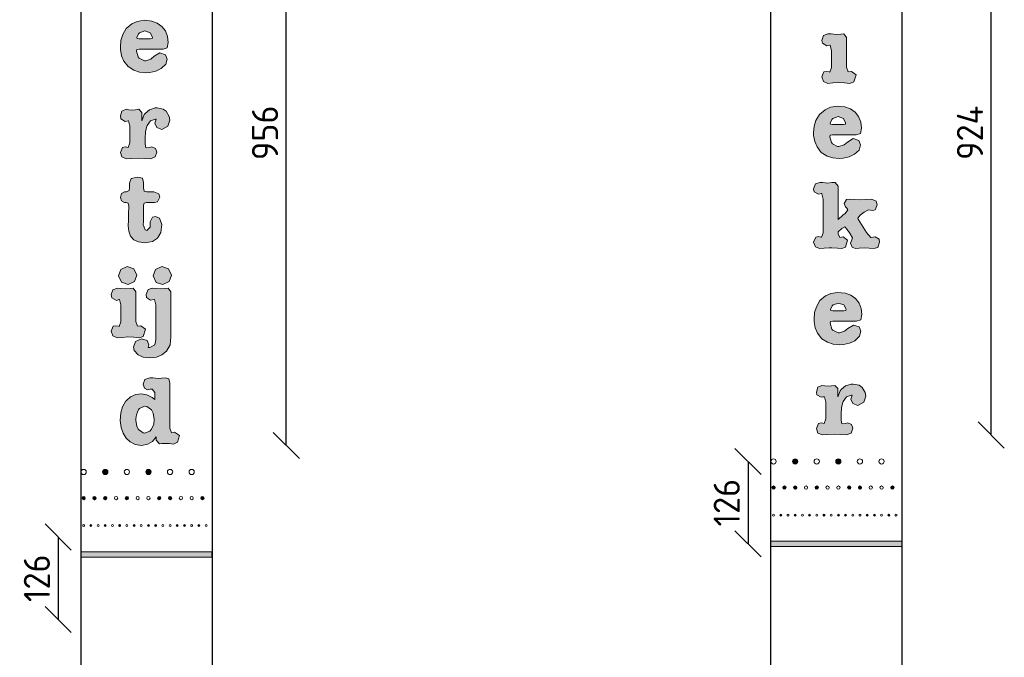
# Model space of a CAD drawing. Header units: metres. Extents: x -170212 to 42557, y -53864 to 18192.
# Tile 27 of 28: x 38995 to 40499, y 6188 to 7163. Entities that reach past the tile are written whole.
import ezdxf

# ---------------------------------------------------------------- set-up
doc = ezdxf.new("R2010")
doc.units = ezdxf.units.M
doc.header["$LTSCALE"] = 2
for name, color, linetype, lineweight in [('N-CO-HC-HOUTVORM_gaten_diep-A', 12, 'Continuous', 5), ('N-CO-HC-HOUTVORM_gaten_diep-G', 10, 'Continuous', 5), ('N-CO-HC-HOUTVORM_gaten_middel-A', 13, 'Continuous', 5), ('N-CO-HC-HOUTVORM_letters_zwart-A', 251, 'Continuous', 5), ('N-CO-HC-HOUTVORM_ZICHT_1-G', 30, 'Continuous', 25)]:
    doc.layers.add(name, color=color, linetype=linetype, lineweight=lineweight)
doc.layers.add('TM00_MAATVOERING', color=7, linetype='Continuous')
doc.styles.add('NLCS-ISO', font='NLCS-ISO.ttf')
doc.dimstyles.new('NLCS RODOR-DIM-020mm', dxfattribs={"dimscale": 20, "dimtxt": 2, "dimasz": 2, "dimexe": 1.25, "dimexo": 0.625, "dimtad": 1, "dimdec": 0, "dimzin": 1, "dimdsep": 46, "dimtxsty": 'NLCS-ISO', "dimblk": 'OBLIQUE', "dimcen": 0, "dimse1": 1, "dimse2": 1, "dimclrd": 256, "dimclre": 1, "dimclrt": 256, "dimadec": 0, "dimazin": 0, "dimtfac": 1, "dimtdec": 0, "dimtmove": 0, "dimatfit": 0, "dimfxl": 1, "dimtolj": 1, "dimtzin": 0, "dimlwd": -1, "dimlwe": -1, "dimarcsym": 0})
pattern_1 = [(45, (-1576.3417, -3798.2056), (-0.883883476, 0.883883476), [])]
pattern_2 = [(45, (-522.2968, -3814.2939), (-0.883883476, 0.883883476), [])]

# ---------------------------------------------------------------- blocks, each defined once
blk = doc.blocks.new('_Oblique')
at = {"color": 0, "linetype": 'ByBlock', "lineweight": -2}
blk.add_line((-0.5, -0.5), (0.5, 0.5), dxfattribs=at)
blk = doc.blocks.new('*D133')
at = {"layer": 'Defpoints', "color": 0, "transparency": 16777216}
for p in [(39159.7, 7467.9), (39401.9, 7467.9), (39180.6, 6512.1)]:
    blk.add_point(p, dxfattribs=at)
at = {"layer": 'TM00_MAATVOERING', "transparency": 16777216}
blk.add_line((39401.9, 6512.1), (39401.9, 7467.9), dxfattribs=at)
at = {"layer": 'TM00_MAATVOERING', "transparency": 16777216, "xscale": 40, "yscale": 40, "zscale": 40}
for p, rotation in [((39401.9, 7467.9), 90), ((39401.9, 6512.1), 270)]:
    blk.add_blockref('_Oblique', p, dxfattribs=dict(at, rotation=rotation))
at = {"layer": 'TM00_MAATVOERING', "transparency": 16777216, "insert": (39369.4, 6990), "char_height": 40, "attachment_point": 5, "rotation": 90, "style": 'NLCS-ISO'}
blk.add_mtext('\\A1;956', dxfattribs=at)
blk = doc.blocks.new('*D134')
at = {"layer": 'Defpoints', "color": 0, "transparency": 16777216}
for p in [(40267.8, 7451.8), (40478.9, 7451.8), (40257.6, 6528.2)]:
    blk.add_point(p, dxfattribs=at)
at = {"layer": 'TM00_MAATVOERING', "transparency": 16777216}
blk.add_line((40478.9, 6528.2), (40478.9, 7451.8), dxfattribs=at)
at = {"layer": 'TM00_MAATVOERING', "transparency": 16777216, "xscale": 40, "yscale": 40, "zscale": 40}
for p, rotation in [((40478.9, 7451.8), 90), ((40478.9, 6528.2), 270)]:
    blk.add_blockref('_Oblique', p, dxfattribs=dict(at, rotation=rotation))
at = {"layer": 'TM00_MAATVOERING', "transparency": 16777216, "insert": (40446.4, 6990), "char_height": 40, "attachment_point": 5, "rotation": 90, "style": 'NLCS-ISO'}
blk.add_mtext('\\A1;924', dxfattribs=at)
blk = doc.blocks.new('*D158')
at = {"layer": 'Defpoints', "color": 0, "transparency": 16777216}
for p in [(39092.3, 6372.2), (39053.3, 6246.2), (39088.3, 6246.2)]:
    blk.add_point(p, dxfattribs=at)
at = {"layer": 'TM00_MAATVOERING', "transparency": 16777216}
blk.add_line((39053.3, 6372.2), (39053.3, 6246.2), dxfattribs=at)
at = {"layer": 'TM00_MAATVOERING', "transparency": 16777216, "xscale": 40, "yscale": 40, "zscale": 40}
for p, rotation in [((39053.3, 6372.2), 90), ((39053.3, 6246.2), 270)]:
    blk.add_blockref('_Oblique', p, dxfattribs=dict(at, rotation=rotation))
at = {"layer": 'TM00_MAATVOERING', "transparency": 16777216, "insert": (39020.8, 6309.2), "char_height": 40, "attachment_point": 5, "rotation": 90, "style": 'NLCS-ISO'}
blk.add_mtext('\\A1;126', dxfattribs=at)
blk = doc.blocks.new('*D160')
at = {"layer": 'Defpoints', "color": 0, "transparency": 16777216}
for p in [(40146.3, 6487.7), (40107.3, 6361.7), (40142.3, 6361.7)]:
    blk.add_point(p, dxfattribs=at)
at = {"layer": 'TM00_MAATVOERING', "transparency": 16777216}
blk.add_line((40107.3, 6487.7), (40107.3, 6361.7), dxfattribs=at)
at = {"layer": 'TM00_MAATVOERING', "transparency": 16777216, "xscale": 40, "yscale": 40, "zscale": 40}
for p, rotation in [((40107.3, 6487.7), 90), ((40107.3, 6361.7), 270)]:
    blk.add_blockref('_Oblique', p, dxfattribs=dict(at, rotation=rotation))
at = {"layer": 'TM00_MAATVOERING', "transparency": 16777216, "insert": (40074.8, 6424.7), "char_height": 40, "attachment_point": 5, "rotation": 90, "style": 'NLCS-ISO'}
blk.add_mtext('\\A1;126', dxfattribs=at)

msp = doc.modelspace()

# ---------------------------------------------------------------- hatches: boundary and pattern name
at = {"layer": 'N-CO-HC-HOUTVORM_gaten_diep-A'}
h = msp.add_hatch(color=256, dxfattribs=at)
h.dxf.hatch_style = 1
edge = h.paths.add_edge_path()
edge.add_arc((40179.3, 6487.7), 4, 0, 360, ccw=False)
h = msp.add_hatch(color=256, dxfattribs=at)
h.dxf.hatch_style = 1
edge = h.paths.add_edge_path()
edge.add_arc((39125.3, 6471.6), 4, 0, 360, ccw=False)
h = msp.add_hatch(color=256, dxfattribs=at)
h.dxf.hatch_style = 1
edge = h.paths.add_edge_path()
edge.add_arc((40146.3, 6447.7), 2.5, 0, 360, ccw=False)
h = msp.add_hatch(color=256, dxfattribs=at)
h.dxf.hatch_style = 1
edge = h.paths.add_edge_path()
edge.add_arc((40212.4, 6447.7), 2.5, 0, 360, ccw=False)
h = msp.add_hatch(color=256, dxfattribs=at)
h.dxf.hatch_style = 1
edge = h.paths.add_edge_path()
edge.add_arc((40261.9, 6447.7), 2.5, 0, 360, ccw=False)
h = msp.add_hatch(color=256, dxfattribs=at)
h.dxf.hatch_style = 1
edge = h.paths.add_edge_path()
edge.add_arc((40327.9, 6447.7), 2.5, 0, 360, ccw=False)
h = msp.add_hatch(color=256, dxfattribs=at)
h.dxf.hatch_style = 1
edge = h.paths.add_edge_path()
edge.add_arc((39092.3, 6431.6), 2.5, 0, 360, ccw=False)
h = msp.add_hatch(color=256, dxfattribs=at)
h.dxf.hatch_style = 1
edge = h.paths.add_edge_path()
edge.add_arc((39158.3, 6431.6), 2.5, 0, 360, ccw=False)
h = msp.add_hatch(color=256, dxfattribs=at)
h.dxf.hatch_style = 1
edge = h.paths.add_edge_path()
edge.add_arc((39207.8, 6431.6), 2.5, 0, 360, ccw=False)
h = msp.add_hatch(color=256, dxfattribs=at)
h.dxf.hatch_style = 1
edge = h.paths.add_edge_path()
edge.add_arc((39273.8, 6431.6), 2.5, 0, 360, ccw=False)
h = msp.add_hatch(color=256, dxfattribs=at)
h.dxf.hatch_style = 1
edge = h.paths.add_edge_path()
edge.add_arc((40157.4, 6405.7), 1.5, 0, 360, ccw=False)
h = msp.add_hatch(color=256, dxfattribs=at)
h.dxf.hatch_style = 1
edge = h.paths.add_edge_path()
edge.add_arc((40179.4, 6405.7), 1.5, 0, 360, ccw=False)
h = msp.add_hatch(color=256, dxfattribs=at)
h.dxf.hatch_style = 1
edge = h.paths.add_edge_path()
edge.add_arc((40223.4, 6405.7), 1.5, 0, 360, ccw=False)
h = msp.add_hatch(color=256, dxfattribs=at)
h.dxf.hatch_style = 1
edge = h.paths.add_edge_path()
edge.add_arc((40256.4, 6405.7), 1.5, 0, 360, ccw=False)
h = msp.add_hatch(color=256, dxfattribs=at)
h.dxf.hatch_style = 1
edge = h.paths.add_edge_path()
edge.add_arc((40289.4, 6405.7), 1.5, 0, 360, ccw=False)
h = msp.add_hatch(color=256, dxfattribs=at)
h.dxf.hatch_style = 1
edge = h.paths.add_edge_path()
edge.add_arc((40300.4, 6405.7), 1.5, 0, 360, ccw=False)
h = msp.add_hatch(color=256, dxfattribs=at)
h.dxf.hatch_style = 1
edge = h.paths.add_edge_path()
edge.add_arc((39103.3, 6389.6), 1.5, 0, 360, ccw=False)
h = msp.add_hatch(color=256, dxfattribs=at)
h.dxf.hatch_style = 1
edge = h.paths.add_edge_path()
edge.add_arc((39125.3, 6389.6), 1.5, 0, 360, ccw=False)
h = msp.add_hatch(color=256, dxfattribs=at)
h.dxf.hatch_style = 1
edge = h.paths.add_edge_path()
edge.add_arc((39169.3, 6389.6), 1.5, 0, 360, ccw=False)
h = msp.add_hatch(color=256, dxfattribs=at)
h.dxf.hatch_style = 1
edge = h.paths.add_edge_path()
edge.add_arc((39202.3, 6389.6), 1.5, 0, 360, ccw=False)
h = msp.add_hatch(color=256, dxfattribs=at)
h.dxf.hatch_style = 1
edge = h.paths.add_edge_path()
edge.add_arc((39235.3, 6389.6), 1.5, 0, 360, ccw=False)
h = msp.add_hatch(color=256, dxfattribs=at)
h.dxf.hatch_style = 1
edge = h.paths.add_edge_path()
edge.add_arc((39246.3, 6389.6), 1.5, 0, 360, ccw=False)
at = {"layer": 'N-CO-HC-HOUTVORM_gaten_middel-A'}
h = msp.add_hatch(dxfattribs=at)
h.set_pattern_fill('ANSI31', color=256, scale=10)
h.set_pattern_definition(pattern_2)
edge = h.paths.add_edge_path()
edge.add_arc((40245.3, 6487.7), 4, 0, 360, ccw=False)
h = msp.add_hatch(dxfattribs=at)
h.set_pattern_fill('ANSI31', color=256, scale=10)
h.set_pattern_definition(pattern_1)
edge = h.paths.add_edge_path()
edge.add_arc((39191.3, 6471.6), 4, 0, 360, ccw=False)
h = msp.add_hatch(dxfattribs=at)
h.set_pattern_fill('ANSI31', color=256, scale=10)
h.set_pattern_definition(pattern_2)
edge = h.paths.add_edge_path()
edge.add_arc((40162.9, 6447.7), 2.5, 0, 360, ccw=False)
h = msp.add_hatch(dxfattribs=at)
h.set_pattern_fill('ANSI31', color=256, scale=10)
h.set_pattern_definition(pattern_2)
edge = h.paths.add_edge_path()
edge.add_arc((40179.4, 6447.7), 2.5, 0, 360, ccw=False)
h = msp.add_hatch(dxfattribs=at)
h.set_pattern_fill('ANSI31', color=256, scale=10)
h.set_pattern_definition(pattern_2)
edge = h.paths.add_edge_path()
edge.add_arc((40278.4, 6447.7), 2.5, 0, 360, ccw=False)
h = msp.add_hatch(dxfattribs=at)
h.set_pattern_fill('ANSI31', color=256, scale=10)
h.set_pattern_definition(pattern_1)
edge = h.paths.add_edge_path()
edge.add_arc((39108.8, 6431.6), 2.5, 0, 360, ccw=False)
h = msp.add_hatch(dxfattribs=at)
h.set_pattern_fill('ANSI31', color=256, scale=10)
h.set_pattern_definition(pattern_1)
edge = h.paths.add_edge_path()
edge.add_arc((39125.3, 6431.6), 2.5, 0, 360, ccw=False)
h = msp.add_hatch(dxfattribs=at)
h.set_pattern_fill('ANSI31', color=256, scale=10)
h.set_pattern_definition(pattern_1)
edge = h.paths.add_edge_path()
edge.add_arc((39224.3, 6431.6), 2.5, 0, 360, ccw=False)
h = msp.add_hatch(dxfattribs=at)
h.set_pattern_fill('ANSI31', color=256, scale=10)
h.set_pattern_definition(pattern_2)
edge = h.paths.add_edge_path()
edge.add_arc((40201.4, 6405.7), 1.5, 0, 360, ccw=False)
h = msp.add_hatch(dxfattribs=at)
h.set_pattern_fill('ANSI31', color=256, scale=10)
h.set_pattern_definition(pattern_2)
edge = h.paths.add_edge_path()
edge.add_arc((40245.4, 6405.7), 1.5, 0, 360, ccw=False)
h = msp.add_hatch(dxfattribs=at)
h.set_pattern_fill('ANSI31', color=256, scale=10)
h.set_pattern_definition(pattern_2)
edge = h.paths.add_edge_path()
edge.add_arc((40322.4, 6405.7), 1.5, 0, 360, ccw=False)
h = msp.add_hatch(dxfattribs=at)
h.set_pattern_fill('ANSI31', color=256, scale=10)
h.set_pattern_definition(pattern_1)
edge = h.paths.add_edge_path()
edge.add_arc((39147.3, 6389.6), 1.5, 0, 360, ccw=False)
h = msp.add_hatch(dxfattribs=at)
h.set_pattern_fill('ANSI31', color=256, scale=10)
h.set_pattern_definition(pattern_1)
edge = h.paths.add_edge_path()
edge.add_arc((39191.3, 6389.6), 1.5, 0, 360, ccw=False)
h = msp.add_hatch(dxfattribs=at)
h.set_pattern_fill('ANSI31', color=256, scale=10)
h.set_pattern_definition(pattern_1)
edge = h.paths.add_edge_path()
edge.add_arc((39268.3, 6389.6), 1.5, 0, 360, ccw=False)
at = {"layer": 'N-CO-HC-HOUTVORM_letters_zwart-A'}
h = msp.add_hatch(color=256, dxfattribs=at)
h.dxf.hatch_style = 1
h.paths.add_polyline_path([(39193.9, 7142.9), (39185.9, 7145.8), (39177.5, 7142.7), (39176.2, 7141), (39173.7, 7135.6), (39174.2, 7134.1), (39177.3, 7133.6), (39194.1, 7133.6), (39197, 7134.1), (39197.3, 7136)], flags=16)
h.paths.add_polyline_path([(39165.9, 7156.3), (39173.9, 7159.9), (39185, 7161.9), (39196.2, 7160.7), (39204.8, 7157.6), (39211.9, 7152.7), (39211.9, 7152.5), (39217.1, 7145.6), (39220.4, 7137.2), (39221.3, 7128.1), (39219.9, 7119.8), (39213.5, 7117.8), (39177, 7117.8), (39173.7, 7117.2), (39173, 7114.5), (39175.7, 7106), (39177, 7104.1), (39185, 7100.2), (39187.2, 7100), (39195, 7102.5), (39200.1, 7106.9), (39208.8, 7112), (39217.3, 7109.1), (39219.9, 7102.7), (39217.7, 7094.7), (39210.6, 7088), (39202.6, 7084.2), (39193.5, 7082.2), (39187.3, 7081.8), (39177.5, 7082.7), (39169, 7085.6), (39160.1, 7091.2), (39153.7, 7099.6), (39150.3, 7107.8), (39148.4, 7117.1), (39148.4, 7121.4), (39149.2, 7131.2), (39151.9, 7140), (39157.4, 7149.4)])
h = msp.add_hatch(color=256, dxfattribs=at)
h.dxf.hatch_style = 1
h.paths.add_polyline_path([(40269.1, 7067.7), (40262.9, 7065.5), (40254.5, 7066.3), (40245.1, 7066.8), (40244.9, 7066.8), (40236.9, 7066.1), (40229.3, 7065.5), (40222.7, 7068.4), (40220.2, 7075.3), (40223.3, 7083), (40227.3, 7083.9), (40231.1, 7083), (40232.2, 7082.8), (40234.9, 7089.9), (40234.9, 7115.5), (40232.7, 7123.9), (40232.3, 7124.1), (40227.6, 7122.8), (40220.9, 7126.8), (40220.2, 7131.3), (40222.7, 7138.6), (40229.4, 7141.3), (40234.2, 7141), (40242.5, 7140.2), (40249.1, 7140.8), (40253.6, 7141.3), (40257.8, 7135.5), (40257.8, 7090.4), (40260.4, 7083.2), (40265.4, 7083.9), (40272.4, 7078.8)])
h = msp.add_hatch(color=256, dxfattribs=at)
h.dxf.hatch_style = 1
h.paths.add_polyline_path([(39201.5, 7027.9), (39204.4, 7027.9), (39213.5, 7026), (39218.4, 7022.8), (39223.1, 7014.9), (39223.9, 7009.5), (39221.1, 6999.9), (39211.9, 6995.2), (39204.2, 6998.2), (39201.1, 7004.8), (39203.1, 7010.6), (39202.2, 7010.6), (39194.2, 7008.2), (39189.2, 7001), (39188.8, 7000), (39186.8, 6991.3), (39186.1, 6981.5), (39186.1, 6980.4), (39186.1, 6974.6), (39187, 6967.9), (39189, 6967), (39192.8, 6967.7), (39196.4, 6968.4), (39202.1, 6966.1), (39204.2, 6960.2), (39201.5, 6953), (39194.2, 6950.1), (39185.9, 6950.8), (39176.4, 6951.2), (39166, 6950.7), (39157.7, 6950.1), (39150.4, 6953), (39148.4, 6960.1), (39151.7, 6967.5), (39155.5, 6968.4), (39158.3, 6967.9), (39160.5, 6967.4), (39163, 6974.6), (39163, 6975.7), (39163, 7000), (39161, 7008.4), (39160.4, 7008.4), (39158.3, 7008), (39155.5, 7007.5), (39149.2, 7011.3), (39148.4, 7015.7), (39150.8, 7022.9), (39157, 7025.9), (39161.2, 7025.3), (39166.3, 7024.6), (39171.3, 7025.3), (39176.4, 7025.9), (39181.2, 7021.1), (39181.2, 7008.4), (39184.8, 7017.7), (39186.1, 7019.7), (39192.8, 7025.3)])
h = msp.add_hatch(color=256, dxfattribs=at)
h.dxf.hatch_style = 1
h.paths.add_polyline_path([(40253.1, 7011.9), (40245.1, 7014.7), (40236.7, 7011.6), (40235.3, 7010.1), (40232.9, 7004.7), (40233.4, 7003.2), (40236.5, 7002.7), (40253.2, 7002.7), (40256.2, 7003.2), (40256.5, 7005)], flags=16)
h.paths.add_polyline_path([(40271.1, 7021.6), (40276.3, 7014.7), (40279.6, 7006.3), (40280.5, 6997.2), (40279.1, 6988.9), (40272.7, 6986.7), (40236.2, 6986.7), (40232.9, 6986.3), (40232.2, 6983.6), (40234.7, 6974.9), (40236.2, 6973), (40244.2, 6969), (40246.3, 6968.9), (40254.2, 6971.6), (40259.2, 6975.8), (40268, 6981.1), (40276.5, 6978.1), (40279.1, 6971.6), (40276.9, 6963.6), (40269.8, 6957.1), (40261.8, 6953.2), (40252.7, 6951.2), (40246.5, 6950.9), (40236.7, 6951.8), (40228.2, 6954.5), (40219.3, 6960.1), (40212.9, 6968.5), (40209.4, 6976.7), (40207.6, 6986.1), (40207.6, 6990.3), (40208.4, 7000.1), (40211.1, 7008.9), (40216.4, 7018.1), (40225.1, 7025.2), (40233.1, 7029), (40243.5, 7030.9), (40255.4, 7029.8), (40264, 7026.7)])
h = msp.add_hatch(color=256, dxfattribs=at)
h.dxf.hatch_style = 1
h.paths.add_polyline_path([(39165, 6920.3), (39174.7, 6922.4), (39182.1, 6920.7), (39183.9, 6914.1), (39183.9, 6906.1), (39184.8, 6900.7), (39189, 6899.6), (39199.7, 6899.6), (39207.3, 6896.5), (39208.6, 6891.4), (39205.1, 6884.5), (39200.6, 6883.4), (39188.2, 6883.4), (39184.6, 6882.5), (39183.9, 6879.2), (39183.9, 6873), (39183.9, 6863.8), (39183.7, 6853.8), (39183.3, 6849.6), (39186.2, 6841.6), (39188.8, 6840.9), (39193.9, 6845.8), (39194.1, 6848.9), (39194.1, 6852.5), (39194.1, 6854), (39197.5, 6861.1), (39202.2, 6862.1), (39208.4, 6859.4), (39211.9, 6849.6), (39210.1, 6837.4), (39205.3, 6829), (39197.3, 6824), (39186.5, 6821.6), (39175.9, 6823.1), (39168.8, 6826.3), (39163.9, 6831.8), (39161.2, 6839.6), (39160.3, 6848), (39160.6, 6856.5), (39160.8, 6860.5), (39161, 6870.7), (39161.2, 6873), (39161.2, 6877.8), (39160.4, 6882.5), (39157.2, 6883.4), (39154.8, 6883.4), (39150.3, 6885.8), (39148.4, 6891.2), (39150.3, 6897.2), (39154.6, 6899.6), (39157.5, 6899.6), (39161.7, 6901.8), (39162.1, 6905.8), (39162.1, 6913)])
h = msp.add_hatch(color=256, dxfattribs=at)
h.dxf.hatch_style = 1
h.paths.add_polyline_path([(40303.2, 6885.7), (40304.7, 6879.9), (40301.6, 6872.1), (40297.8, 6871.1), (40294.5, 6871.7), (40291.6, 6872.1), (40284.9, 6868.8), (40278.7, 6864.2), (40274.9, 6859.7), (40275.4, 6858.1), (40288.3, 6837.7), (40294.9, 6830.2), (40295.5, 6830.1), (40301.6, 6831.2), (40307.6, 6827.2), (40308.3, 6822.6), (40305.4, 6814.8), (40299.4, 6813), (40292.3, 6813.5), (40285.1, 6814.3), (40277.2, 6813.5), (40271.4, 6813), (40266.3, 6815.3), (40264, 6821.2), (40265.8, 6826.3), (40266.9, 6829.2), (40263.6, 6835.5), (40258.7, 6842.4), (40255.2, 6846.4), (40250.5, 6843.5), (40245.2, 6838.6), (40245.2, 6835.5), (40247.6, 6829.9), (40250.2, 6830.4), (40252.9, 6831.2), (40259.5, 6826), (40256.5, 6815.3), (40250.5, 6813), (40244, 6813.5), (40235.4, 6814.1), (40231.3, 6814.3), (40223.6, 6813.7), (40216.7, 6813), (40210.2, 6815.9), (40207.6, 6822.8), (40210.7, 6830.4), (40214.9, 6831.3), (40218.4, 6830.5), (40219.6, 6830.4), (40222.3, 6837.3), (40222.3, 6888.6), (40220.2, 6896.8), (40219.8, 6897), (40215.1, 6896), (40208.4, 6900), (40207.6, 6904.4), (40210.4, 6912.2), (40217.1, 6914.2), (40221.4, 6914), (40228.9, 6913.1), (40235.4, 6913.9), (40240.3, 6914.2), (40245.2, 6908.6), (40245.2, 6857.7), (40252.2, 6863.9), (40255.6, 6866.8), (40259.6, 6872.2), (40258.3, 6874.6), (40256, 6876.8), (40254, 6881.9), (40258, 6888.2), (40261.8, 6888.8), (40270, 6888.2), (40278.3, 6887.7), (40286.1, 6888), (40295.8, 6888.8)])
h = msp.add_hatch(color=256, dxfattribs=at)
h.dxf.hatch_style = 1
h.paths.add_polyline_path([(39168.8, 6782.3), (39173.3, 6772.5), (39170, 6762.8), (39160.2, 6757.9), (39150.2, 6761.6), (39145.6, 6771.2), (39149, 6781.3), (39158.6, 6785.7)])
h = msp.add_hatch(color=256, dxfattribs=at)
h.dxf.hatch_style = 1
h.paths.add_polyline_path([(39221.8, 6782.3), (39226.4, 6772.5), (39222.8, 6762.7), (39213.3, 6757.9), (39203.2, 6761.4), (39198.5, 6771.2), (39201.9, 6781.3), (39211.6, 6785.8)])
h = msp.add_hatch(color=256, dxfattribs=at)
h.dxf.hatch_style = 1
h.paths.add_polyline_path([(39143.8, 6752.6), (39148.5, 6752.2), (39156.9, 6751.3), (39163.4, 6752), (39168, 6752.6), (39172.1, 6746.7), (39172.1, 6701.7), (39174.7, 6694.4), (39179.8, 6695.1), (39186.8, 6689.9), (39183.4, 6678.9), (39177.2, 6676.8), (39168.9, 6677.5), (39159.4, 6677.9), (39159.2, 6677.9), (39151.4, 6677.3), (39143.6, 6676.8), (39137.1, 6679.5), (39134.5, 6686.6), (39137.6, 6694.2), (39141.6, 6695.1), (39145.4, 6694.2), (39146.5, 6694), (39149.2, 6701.1), (39149.2, 6726.8), (39147.1, 6735.1), (39146.7, 6735.3), (39142.3, 6733.8), (39135.3, 6738), (39134.5, 6742.6), (39137.1, 6749.8)])
h = msp.add_hatch(color=256, dxfattribs=at)
h.dxf.hatch_style = 1
h.paths.add_polyline_path([(39196.7, 6752.6), (39203.4, 6752), (39209.8, 6751.3), (39216.5, 6752), (39221.4, 6752.6), (39225.6, 6746.7), (39225.6, 6678.2), (39224.7, 6666.1), (39218.9, 6656.2), (39211.6, 6650.6), (39203.4, 6647.1), (39193.5, 6646), (39183.4, 6647.1), (39175.4, 6650.6), (39169.2, 6657.5), (39168.2, 6662.6), (39171.6, 6671.1), (39180.6, 6675.2), (39189.1, 6672.4), (39192, 6665.9), (39190.9, 6661.9), (39193.6, 6661.7), (39200.9, 6666), (39202.3, 6673.7), (39202.7, 6682), (39202.7, 6726.8), (39200.5, 6735.1), (39200.1, 6735.3), (39194.3, 6734.2), (39188.5, 6738.4), (39188, 6742.6), (39190.7, 6750.6)])
h = msp.add_hatch(color=256, dxfattribs=at)
h.dxf.hatch_style = 1
h.paths.add_polyline_path([(40253.7, 6727.1), (40245.7, 6729.8), (40237.3, 6726.8), (40235.9, 6725.3), (40233.5, 6719.8), (40234, 6718.4), (40237.1, 6717.8), (40253.8, 6717.8), (40256.8, 6718.4), (40257.1, 6720.2)], flags=16)
h.paths.add_polyline_path([(40264.6, 6741.8), (40271.7, 6736.8), (40276.9, 6729.8), (40280.2, 6721.5), (40281.1, 6712.4), (40279.7, 6704), (40273.3, 6701.9), (40236.8, 6701.9), (40233.5, 6701.5), (40232.8, 6698.8), (40235.3, 6690), (40236.8, 6688.4), (40244.8, 6684.2), (40246.9, 6684.2), (40254.8, 6686.8), (40259.8, 6690.9), (40268.6, 6696.2), (40277.1, 6693.3), (40279.7, 6686.8), (40277.5, 6679), (40270.4, 6672.2), (40262.4, 6668.4), (40253.3, 6666.4), (40247.1, 6666), (40237.3, 6667), (40228.8, 6669.9), (40219.9, 6675.3), (40213.5, 6683.7), (40210, 6691.9), (40208.2, 6701.3), (40208.2, 6705.5), (40209, 6715.5), (40211.7, 6724.2), (40217.2, 6733.7), (40225.7, 6740.6), (40233.7, 6744.2), (40244.1, 6746), (40256, 6744.9)])
h = msp.add_hatch(color=256, dxfattribs=at)
h.dxf.hatch_style = 1
h.paths.add_polyline_path([(39198.6, 6561.7), (39196.1, 6566.6), (39188.8, 6571.7), (39185.3, 6572.2), (39177.5, 6568.6), (39176.2, 6566.9), (39173, 6559), (39172.2, 6552.8), (39172.2, 6550.8), (39173.7, 6541), (39175.9, 6536.4), (39183, 6531.3), (39185.3, 6531.1), (39193.5, 6534), (39196.1, 6536.8), (39199.3, 6544.8), (39200.1, 6552)], flags=16)
h.paths.add_polyline_path([(39193.2, 6615.3), (39198.1, 6615.3), (39206.1, 6614.6), (39211.7, 6615.1), (39217.3, 6615.3), (39222.4, 6613.7), (39223.9, 6607.3), (39223.9, 6538.8), (39226.5, 6531.5), (39231.3, 6532.2), (39238.5, 6527.3), (39235.5, 6517.1), (39229.3, 6513.9), (39223.3, 6515), (39218.2, 6515.3), (39211.9, 6515), (39207.9, 6514.6), (39203.1, 6520.1), (39203.1, 6525.5), (39197.5, 6518.4), (39190.1, 6513.9), (39180.6, 6512.1), (39171, 6513.5), (39163.2, 6517.7), (39157.3, 6523.5), (39152.6, 6531), (39149.7, 6539.5), (39148.3, 6550.2), (39149.2, 6562), (39151.7, 6570.9), (39156.9, 6580.2), (39157.2, 6580.2), (39163.9, 6586.4), (39171.9, 6590), (39180.1, 6590.9), (39188.8, 6589.7), (39197, 6585.5), (39201, 6582.2), (39201, 6592.9), (39197.1, 6598.4), (39193.7, 6598), (39189.7, 6597.3), (39185, 6599.7), (39183, 6605.7), (39185.9, 6613.1)])
h = msp.add_hatch(color=256, dxfattribs=at)
h.dxf.hatch_style = 1
h.paths.add_polyline_path([(40264.9, 6606), (40267.8, 6606), (40276.9, 6604.2), (40281.8, 6600.9), (40286.5, 6593.1), (40287.2, 6587.7), (40284.4, 6578.1), (40275.2, 6573.4), (40267.6, 6576.4), (40264.5, 6582.9), (40266.5, 6588.8), (40265.6, 6588.8), (40257.6, 6586.4), (40252.5, 6579.1), (40252.2, 6578.2), (40250.2, 6569.5), (40249.4, 6559.7), (40249.4, 6558.6), (40249.4, 6552.8), (40250.3, 6546), (40252.3, 6545.1), (40256.2, 6545.9), (40259.8, 6546.6), (40265.4, 6544.2), (40267.6, 6538.4), (40264.9, 6531.1), (40257.6, 6528.2), (40249.2, 6529), (40239.8, 6529.3), (40229.3, 6528.9), (40221.1, 6528.2), (40213.8, 6531.1), (40211.8, 6538.2), (40215.1, 6545.7), (40218.9, 6546.6), (40221.6, 6546), (40223.8, 6545.6), (40226.3, 6552.8), (40226.3, 6553.9), (40226.3, 6578.2), (40224.3, 6586.6), (40223.8, 6586.6), (40221.6, 6586.2), (40218.9, 6585.7), (40212.5, 6589.5), (40211.8, 6593.8), (40214.2, 6601.1), (40220.3, 6604), (40224.5, 6603.5), (40229.6, 6602.7), (40234.7, 6603.5), (40239.8, 6604), (40244.5, 6599.3), (40244.5, 6586.6), (40248.2, 6595.8), (40249.4, 6597.8), (40256.2, 6603.5)])
h = msp.add_hatch(color=256, dxfattribs=at)
h.dxf.hatch_style = 1
h.paths.add_polyline_path([(40142.3, 6357.7), (40142.3, 6365.7), (40342.3, 6365.7), (40342.3, 6357.7)])
h = msp.add_hatch(color=256, dxfattribs=at)
h.dxf.hatch_style = 1
h.paths.add_polyline_path([(39088.3, 6341.6), (39088.3, 6349.6), (39288.3, 6349.6), (39288.3, 6341.6)])

# ---------------------------------------------------------------- linework, layer by layer
at = {"layer": 'N-CO-HC-HOUTVORM_gaten_diep-G'}
for centre, radius in [((40146.3, 6487.7), 4), ((40179.3, 6487.7), 4), ((40212.3, 6487.7), 4), ((40245.3, 6487.7), 4), ((40278.3, 6487.7), 4), ((40311.3, 6487.7), 4), ((39092.3, 6471.6), 4), ((39125.3, 6471.6), 4), ((39158.3, 6471.6), 4), ((39191.3, 6471.6), 4), ((39224.3, 6471.6), 4), ((39257.3, 6471.6), 4), ((40146.3, 6447.7), 2.5), ((40162.9, 6447.7), 2.5), ((40179.4, 6447.7), 2.5), ((40195.9, 6447.7), 2.5), ((40212.4, 6447.7), 2.5), ((40228.9, 6447.7), 2.5), ((40245.4, 6447.7), 2.5), ((40261.9, 6447.7), 2.5), ((40278.4, 6447.7), 2.5), ((40294.9, 6447.7), 2.5), ((40311.4, 6447.7), 2.5), ((40327.9, 6447.7), 2.5), ((39092.3, 6431.6), 2.5), ((39108.8, 6431.6), 2.5), ((39125.3, 6431.6), 2.5), ((39141.8, 6431.6), 2.5), ((39158.3, 6431.6), 2.5), ((39174.8, 6431.6), 2.5), ((39191.3, 6431.6), 2.5), ((39207.8, 6431.6), 2.5), ((39224.3, 6431.6), 2.5), ((39240.8, 6431.6), 2.5), ((39257.3, 6431.6), 2.5), ((39273.8, 6431.6), 2.5), ((40146.4, 6405.7), 1.5), ((40157.4, 6405.7), 1.5), ((40168.4, 6405.7), 1.5), ((40179.4, 6405.7), 1.5), ((40190.4, 6405.7), 1.5), ((40201.4, 6405.7), 1.5), ((40212.4, 6405.7), 1.5), ((40223.4, 6405.7), 1.5), ((40234.4, 6405.7), 1.5), ((40245.4, 6405.7), 1.5), ((40256.4, 6405.7), 1.5), ((40267.4, 6405.7), 1.5), ((40278.4, 6405.7), 1.5), ((40289.4, 6405.7), 1.5), ((40300.4, 6405.7), 1.5), ((40311.4, 6405.7), 1.5), ((40322.4, 6405.7), 1.5), ((40333.4, 6405.7), 1.5), ((39092.3, 6389.6), 1.5), ((39103.3, 6389.6), 1.5), ((39114.3, 6389.6), 1.5), ((39125.3, 6389.6), 1.5), ((39136.3, 6389.6), 1.5), ((39147.3, 6389.6), 1.5), ((39158.3, 6389.6), 1.5), ((39169.3, 6389.6), 1.5), ((39180.3, 6389.6), 1.5), ((39191.3, 6389.6), 1.5), ((39202.3, 6389.6), 1.5), ((39213.3, 6389.6), 1.5), ((39224.3, 6389.6), 1.5), ((39235.3, 6389.6), 1.5), ((39246.3, 6389.6), 1.5), ((39257.3, 6389.6), 1.5), ((39268.3, 6389.6), 1.5), ((39279.3, 6389.6), 1.5)]:
    msp.add_circle(centre, radius, dxfattribs=at)
at = {"layer": 'N-CO-HC-HOUTVORM_letters_zwart-A'}
for points in [[(39165.9, 7156.3), (39173.9, 7159.9), (39185, 7161.9), (39196.2, 7160.7), (39204.8, 7157.6), (39211.9, 7152.7), (39211.9, 7152.5), (39217.1, 7145.6), (39220.4, 7137.2), (39221.3, 7128.1), (39219.9, 7119.8), (39213.5, 7117.8), (39177, 7117.8), (39173.7, 7117.2), (39173, 7114.5), (39175.7, 7106), (39177, 7104.1), (39185, 7100.2), (39187.2, 7100), (39195, 7102.5), (39200.1, 7106.9), (39208.8, 7112), (39217.3, 7109.1), (39219.9, 7102.7), (39217.7, 7094.7), (39210.6, 7088), (39202.6, 7084.2), (39193.5, 7082.2), (39187.3, 7081.8), (39177.5, 7082.7), (39169, 7085.6), (39160.1, 7091.2), (39153.7, 7099.6), (39150.3, 7107.8), (39148.4, 7117.1), (39148.4, 7121.4), (39149.2, 7131.2), (39151.9, 7140), (39157.4, 7149.4)], [(39193.9, 7142.9), (39185.9, 7145.8), (39177.5, 7142.7), (39176.2, 7141), (39173.7, 7135.6), (39174.2, 7134.1), (39177.3, 7133.6), (39194.1, 7133.6), (39197, 7134.1), (39197.3, 7136)], [(40269.1, 7067.7), (40262.9, 7065.5), (40254.5, 7066.3), (40245.1, 7066.8), (40244.9, 7066.8), (40236.9, 7066.1), (40229.3, 7065.5), (40222.7, 7068.4), (40220.2, 7075.3), (40223.3, 7083), (40227.3, 7083.9), (40231.1, 7083), (40232.2, 7082.8), (40234.9, 7089.9), (40234.9, 7115.5), (40232.7, 7123.9), (40232.3, 7124.1), (40227.6, 7122.8), (40220.9, 7126.8), (40220.2, 7131.3), (40222.7, 7138.6), (40229.4, 7141.3), (40234.2, 7141), (40242.5, 7140.2), (40249.1, 7140.8), (40253.6, 7141.3), (40257.8, 7135.5), (40257.8, 7090.4), (40260.4, 7083.2), (40265.4, 7083.9), (40272.4, 7078.8)], [(39201.5, 7027.9), (39204.4, 7027.9), (39213.5, 7026), (39218.4, 7022.8), (39223.1, 7014.9), (39223.9, 7009.5), (39221.1, 6999.9), (39211.9, 6995.2), (39204.2, 6998.2), (39201.1, 7004.8), (39203.1, 7010.6), (39202.2, 7010.6), (39194.2, 7008.2), (39189.2, 7001), (39188.8, 7000), (39186.8, 6991.3), (39186.1, 6981.5), (39186.1, 6980.4), (39186.1, 6974.6), (39187, 6967.9), (39189, 6967), (39192.8, 6967.7), (39196.4, 6968.4), (39202.1, 6966.1), (39204.2, 6960.2), (39201.5, 6953), (39194.2, 6950.1), (39185.9, 6950.8), (39176.4, 6951.2), (39166, 6950.7), (39157.7, 6950.1), (39150.4, 6953), (39148.4, 6960.1), (39151.7, 6967.5), (39155.5, 6968.4), (39158.3, 6967.9), (39160.5, 6967.4), (39163, 6974.6), (39163, 6975.7), (39163, 7000), (39161, 7008.4), (39160.4, 7008.4), (39158.3, 7008), (39155.5, 7007.5), (39149.2, 7011.3), (39148.4, 7015.7), (39150.8, 7022.9), (39157, 7025.9), (39161.2, 7025.3), (39166.3, 7024.6), (39171.3, 7025.3), (39176.4, 7025.9), (39181.2, 7021.1), (39181.2, 7008.4), (39184.8, 7017.7), (39186.1, 7019.7), (39192.8, 7025.3)], [(40271.1, 7021.6), (40276.3, 7014.7), (40279.6, 7006.3), (40280.5, 6997.2), (40279.1, 6988.9), (40272.7, 6986.7), (40236.2, 6986.7), (40232.9, 6986.3), (40232.2, 6983.6), (40234.7, 6974.9), (40236.2, 6973), (40244.2, 6969), (40246.3, 6968.9), (40254.2, 6971.6), (40259.2, 6975.8), (40268, 6981.1), (40276.5, 6978.1), (40279.1, 6971.6), (40276.9, 6963.6), (40269.8, 6957.1), (40261.8, 6953.2), (40252.7, 6951.2), (40246.5, 6950.9), (40236.7, 6951.8), (40228.2, 6954.5), (40219.3, 6960.1), (40212.9, 6968.5), (40209.4, 6976.7), (40207.6, 6986.1), (40207.6, 6990.3), (40208.4, 7000.1), (40211.1, 7008.9), (40216.4, 7018.1), (40225.1, 7025.2), (40233.1, 7029), (40243.5, 7030.9), (40255.4, 7029.8), (40264, 7026.7)], [(40253.1, 7011.9), (40245.1, 7014.7), (40236.7, 7011.6), (40235.3, 7010.1), (40232.9, 7004.7), (40233.4, 7003.2), (40236.5, 7002.7), (40253.2, 7002.7), (40256.2, 7003.2), (40256.5, 7005)], [(39165, 6920.3), (39174.7, 6922.4), (39182.1, 6920.7), (39183.9, 6914.1), (39183.9, 6906.1), (39184.8, 6900.7), (39189, 6899.6), (39199.7, 6899.6), (39207.3, 6896.5), (39208.6, 6891.4), (39205.1, 6884.5), (39200.6, 6883.4), (39188.2, 6883.4), (39184.6, 6882.5), (39183.9, 6879.2), (39183.9, 6873), (39183.9, 6863.8), (39183.7, 6853.8), (39183.3, 6849.6), (39186.2, 6841.6), (39188.8, 6840.9), (39193.9, 6845.8), (39194.1, 6848.9), (39194.1, 6852.5), (39194.1, 6854), (39197.5, 6861.1), (39202.2, 6862.1), (39208.4, 6859.4), (39211.9, 6849.6), (39210.1, 6837.4), (39205.3, 6829), (39197.3, 6824), (39186.5, 6821.6), (39175.9, 6823.1), (39168.8, 6826.3), (39163.9, 6831.8), (39161.2, 6839.6), (39160.3, 6848), (39160.6, 6856.5), (39160.8, 6860.5), (39161, 6870.7), (39161.2, 6873), (39161.2, 6877.8), (39160.4, 6882.5), (39157.2, 6883.4), (39154.8, 6883.4), (39150.3, 6885.8), (39148.4, 6891.2), (39150.3, 6897.2), (39154.6, 6899.6), (39157.5, 6899.6), (39161.7, 6901.8), (39162.1, 6905.8), (39162.1, 6913)], [(40303.2, 6885.7), (40304.7, 6879.9), (40301.6, 6872.1), (40297.8, 6871.1), (40294.5, 6871.7), (40291.6, 6872.1), (40284.9, 6868.8), (40278.7, 6864.2), (40274.9, 6859.7), (40275.4, 6858.1), (40288.3, 6837.7), (40294.9, 6830.2), (40295.5, 6830.1), (40301.6, 6831.2), (40307.6, 6827.2), (40308.3, 6822.6), (40305.4, 6814.8), (40299.4, 6813), (40292.3, 6813.5), (40285.1, 6814.3), (40277.2, 6813.5), (40271.4, 6813), (40266.3, 6815.3), (40264, 6821.2), (40265.8, 6826.3), (40266.9, 6829.2), (40263.6, 6835.5), (40258.7, 6842.4), (40255.2, 6846.4), (40250.5, 6843.5), (40245.2, 6838.6), (40245.2, 6835.5), (40247.6, 6829.9), (40250.2, 6830.4), (40252.9, 6831.2), (40259.5, 6826), (40256.5, 6815.3), (40250.5, 6813), (40244, 6813.5), (40235.4, 6814.1), (40231.3, 6814.3), (40223.6, 6813.7), (40216.7, 6813), (40210.2, 6815.9), (40207.6, 6822.8), (40210.7, 6830.4), (40214.9, 6831.3), (40218.4, 6830.5), (40219.6, 6830.4), (40222.3, 6837.3), (40222.3, 6888.6), (40220.2, 6896.8), (40219.8, 6897), (40215.1, 6896), (40208.4, 6900), (40207.6, 6904.4), (40210.4, 6912.2), (40217.1, 6914.2), (40221.4, 6914), (40228.9, 6913.1), (40235.4, 6913.9), (40240.3, 6914.2), (40245.2, 6908.6), (40245.2, 6857.7), (40252.2, 6863.9), (40255.6, 6866.8), (40259.6, 6872.2), (40258.3, 6874.6), (40256, 6876.8), (40254, 6881.9), (40258, 6888.2), (40261.8, 6888.8), (40270, 6888.2), (40278.3, 6887.7), (40286.1, 6888), (40295.8, 6888.8)], [(39168.8, 6782.3), (39173.3, 6772.5), (39170, 6762.8), (39160.2, 6757.9), (39150.2, 6761.6), (39145.6, 6771.2), (39149, 6781.3), (39158.6, 6785.7)], [(39221.8, 6782.3), (39226.4, 6772.5), (39222.8, 6762.7), (39213.3, 6757.9), (39203.2, 6761.4), (39198.5, 6771.2), (39201.9, 6781.3), (39211.6, 6785.8)], [(39143.8, 6752.6), (39148.5, 6752.2), (39156.9, 6751.3), (39163.4, 6752), (39168, 6752.6), (39172.1, 6746.7), (39172.1, 6701.7), (39174.7, 6694.4), (39179.8, 6695.1), (39186.8, 6689.9), (39183.4, 6678.9), (39177.2, 6676.8), (39168.9, 6677.5), (39159.4, 6677.9), (39159.2, 6677.9), (39151.4, 6677.3), (39143.6, 6676.8), (39137.1, 6679.5), (39134.5, 6686.6), (39137.6, 6694.2), (39141.6, 6695.1), (39145.4, 6694.2), (39146.5, 6694), (39149.2, 6701.1), (39149.2, 6726.8), (39147.1, 6735.1), (39146.7, 6735.3), (39142.3, 6733.8), (39135.3, 6738), (39134.5, 6742.6), (39137.1, 6749.8)], [(39196.7, 6752.6), (39203.4, 6752), (39209.8, 6751.3), (39216.5, 6752), (39221.4, 6752.6), (39225.6, 6746.7), (39225.6, 6678.2), (39224.7, 6666.1), (39218.9, 6656.2), (39211.6, 6650.6), (39203.4, 6647.1), (39193.5, 6646), (39183.4, 6647.1), (39175.4, 6650.6), (39169.2, 6657.5), (39168.2, 6662.6), (39171.6, 6671.1), (39180.6, 6675.2), (39189.1, 6672.4), (39192, 6665.9), (39190.9, 6661.9), (39193.6, 6661.7), (39200.9, 6666), (39202.3, 6673.7), (39202.7, 6682), (39202.7, 6726.8), (39200.5, 6735.1), (39200.1, 6735.3), (39194.3, 6734.2), (39188.5, 6738.4), (39188, 6742.6), (39190.7, 6750.6)], [(40264.6, 6741.8), (40271.7, 6736.8), (40276.9, 6729.8), (40280.2, 6721.5), (40281.1, 6712.4), (40279.7, 6704), (40273.3, 6701.9), (40236.8, 6701.9), (40233.5, 6701.5), (40232.8, 6698.8), (40235.3, 6690), (40236.8, 6688.4), (40244.8, 6684.2), (40246.9, 6684.2), (40254.8, 6686.8), (40259.8, 6690.9), (40268.6, 6696.2), (40277.1, 6693.3), (40279.7, 6686.8), (40277.5, 6679), (40270.4, 6672.2), (40262.4, 6668.4), (40253.3, 6666.4), (40247.1, 6666), (40237.3, 6667), (40228.8, 6669.9), (40219.9, 6675.3), (40213.5, 6683.7), (40210, 6691.9), (40208.2, 6701.3), (40208.2, 6705.5), (40209, 6715.5), (40211.7, 6724.2), (40217.2, 6733.7), (40225.7, 6740.6), (40233.7, 6744.2), (40244.1, 6746), (40256, 6744.9)], [(40253.7, 6727.1), (40245.7, 6729.8), (40237.3, 6726.8), (40235.9, 6725.3), (40233.5, 6719.8), (40234, 6718.4), (40237.1, 6717.8), (40253.8, 6717.8), (40256.8, 6718.4), (40257.1, 6720.2)], [(39193.2, 6615.3), (39198.1, 6615.3), (39206.1, 6614.6), (39211.7, 6615.1), (39217.3, 6615.3), (39222.4, 6613.7), (39223.9, 6607.3), (39223.9, 6538.8), (39226.5, 6531.5), (39231.3, 6532.2), (39238.5, 6527.3), (39235.5, 6517.1), (39229.3, 6513.9), (39223.3, 6515), (39218.2, 6515.3), (39211.9, 6515), (39207.9, 6514.6), (39203.1, 6520.1), (39203.1, 6525.5), (39197.5, 6518.4), (39190.1, 6513.9), (39180.6, 6512.1), (39171, 6513.5), (39163.2, 6517.7), (39157.3, 6523.5), (39152.6, 6531), (39149.7, 6539.5), (39148.3, 6550.2), (39149.2, 6562), (39151.7, 6570.9), (39156.9, 6580.2), (39157.2, 6580.2), (39163.9, 6586.4), (39171.9, 6590), (39180.1, 6590.9), (39188.8, 6589.7), (39197, 6585.5), (39201, 6582.2), (39201, 6592.9), (39197.1, 6598.4), (39193.7, 6598), (39189.7, 6597.3), (39185, 6599.7), (39183, 6605.7), (39185.9, 6613.1)], [(40264.9, 6606), (40267.8, 6606), (40276.9, 6604.2), (40281.8, 6600.9), (40286.5, 6593.1), (40287.2, 6587.7), (40284.4, 6578.1), (40275.2, 6573.4), (40267.6, 6576.4), (40264.5, 6582.9), (40266.5, 6588.8), (40265.6, 6588.8), (40257.6, 6586.4), (40252.5, 6579.1), (40252.2, 6578.2), (40250.2, 6569.5), (40249.4, 6559.7), (40249.4, 6558.6), (40249.4, 6552.8), (40250.3, 6546), (40252.3, 6545.1), (40256.2, 6545.9), (40259.8, 6546.6), (40265.4, 6544.2), (40267.6, 6538.4), (40264.9, 6531.1), (40257.6, 6528.2), (40249.2, 6529), (40239.8, 6529.3), (40229.3, 6528.9), (40221.1, 6528.2), (40213.8, 6531.1), (40211.8, 6538.2), (40215.1, 6545.7), (40218.9, 6546.6), (40221.6, 6546), (40223.8, 6545.6), (40226.3, 6552.8), (40226.3, 6553.9), (40226.3, 6578.2), (40224.3, 6586.6), (40223.8, 6586.6), (40221.6, 6586.2), (40218.9, 6585.7), (40212.5, 6589.5), (40211.8, 6593.8), (40214.2, 6601.1), (40220.3, 6604), (40224.5, 6603.5), (40229.6, 6602.7), (40234.7, 6603.5), (40239.8, 6604), (40244.5, 6599.3), (40244.5, 6586.6), (40248.2, 6595.8), (40249.4, 6597.8), (40256.2, 6603.5)], [(39198.6, 6561.7), (39196.1, 6566.6), (39188.8, 6571.7), (39185.3, 6572.2), (39177.5, 6568.6), (39176.2, 6566.9), (39173, 6559), (39172.2, 6552.8), (39172.2, 6550.8), (39173.7, 6541), (39175.9, 6536.4), (39183, 6531.3), (39185.3, 6531.1), (39193.5, 6534), (39196.1, 6536.8), (39199.3, 6544.8), (39200.1, 6552)], [(40142.3, 6357.7), (40142.3, 6365.7), (40342.3, 6365.7), (40342.3, 6357.7)], [(39088.3, 6341.6), (39088.3, 6349.6), (39288.3, 6349.6), (39288.3, 6341.6)]]:
    msp.add_lwpolyline(points, close=True, dxfattribs=at)
at = {"layer": 'N-CO-HC-HOUTVORM_ZICHT_1-G'}
for points in [[(39218.6, 7791.7), (39288.6, 7791.7), (39288.6, 4591.7), (39088.6, 4591.7), (39088.6, 7791.7), (39158.6, 7791.7)], [(40272.3, 7791.7), (40342.3, 7791.7), (40342.3, 4591.7), (40142.3, 4591.7), (40142.3, 7791.7), (40212.3, 7791.7)]]:
    msp.add_lwpolyline(points, dxfattribs=at)

# ---------------------------------------------------------------- dimensions: what is measured, and where the dimension line sits
at = {"layer": 'TM00_MAATVOERING'}
for base, p1, p2, angle, picture, middle in [((39401.9, 7467.9), (39180.6, 6512.1), (39159.7, 7467.9), 90, '*D133', (39369.4, 6990)), ((40478.9, 7451.8), (40257.6, 6528.2), (40267.8, 7451.8), 90, '*D134', (40446.4, 6990)), ((40107.3, 6361.7), (40146.3, 6487.7), (40142.3, 6361.7), 270, '*D160', (40074.8, 6424.7)), ((39053.3, 6246.2), (39092.3, 6372.2), (39088.3, 6246.2), 270, '*D158', (39020.8, 6309.2))]:
    dim = msp.add_linear_dim(base=base, p1=p1, p2=p2, angle=angle, dimstyle='NLCS RODOR-DIM-020mm', dxfattribs=at)
    dim.commit()
    dim.dimension.update_dxf_attribs({"geometry": picture, "text_midpoint": middle})

doc.saveas('drawing.dxf')
